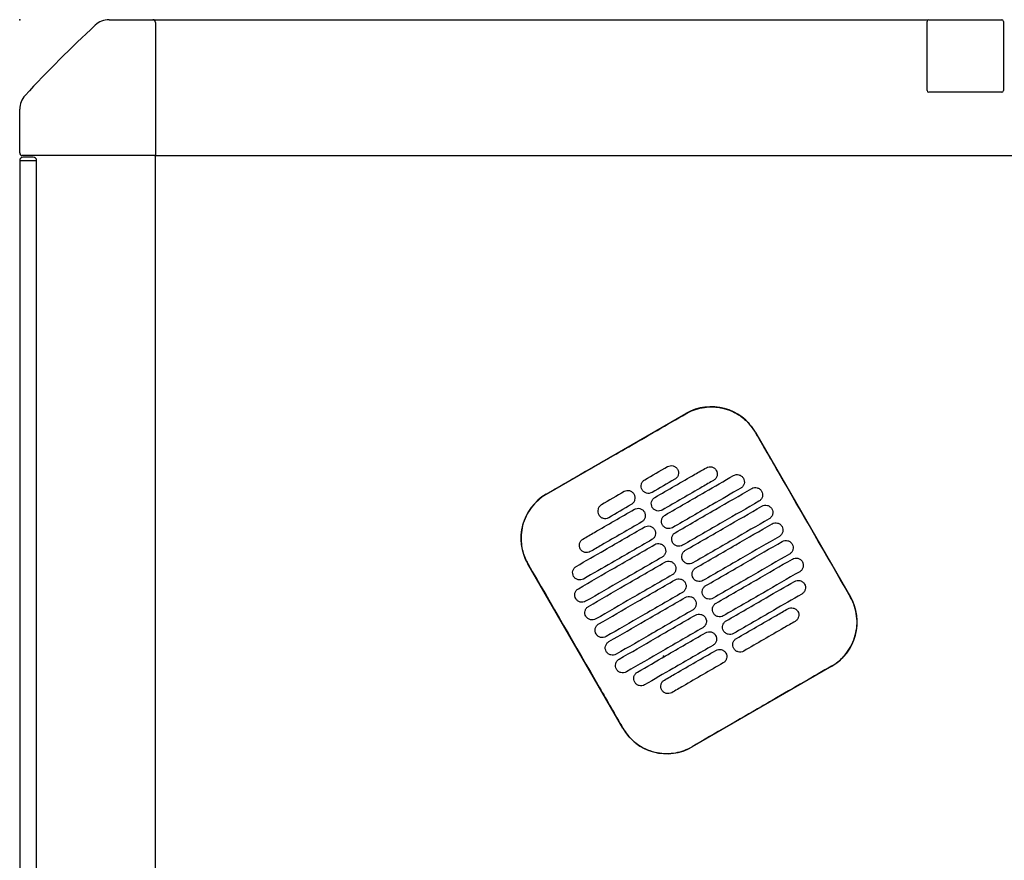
# Model space of a CAD drawing. Header units: metres. Extents: x 15.2 to 54.2, y -39.7 to 1.1.
# Tile 104 of 256: x 29.262 to 29.843, y -23.289 to -22.794. Entities that reach past the tile are written whole.
import ezdxf

# ---------------------------------------------------------------- set-up
doc = ezdxf.new("R2010")
doc.units = ezdxf.units.M
doc.header["$MEASUREMENT"] = 0
doc.layers.add('2D', color=252, linetype='Continuous')
doc.layers.add('PUNTO', color=1, linetype='Continuous')

# ---------------------------------------------------------------- blocks, each defined once
blk = doc.blocks.new('2D_QYOS_400')
for p, q in [((0.05269, 0), (0.0785, 0)), ((0.0785, 0), (0.53566, 0)), ((0.53596, 0.00005), (0.53597, 0.00005)), ((0.53597, 0.00005), (0.57897, 0.00005)), ((0.08, -0.0015), (0.08, -0.0795)), ((0.53496, -0.04165), (0.53496, -0.00095)), ((0.53497, -0.04165), (0.53497, -0.00095)), ((0.57996, -0.00095), (0.57996, -0.04165)), ((0.57997, -0.00095), (0.57997, -0.04165)), ((0.53597, -0.04265), (0.53596, -0.04265)), ((0.57897, -0.04265), (0.53597, -0.04265)), ((0, -0.0785), (0, -0.05269)), ((0.0795, -0.08), (0.0015, -0.08)), ((0.00798, -0.08098), (0.00198, -0.08098)), ((0.00798, -0.08098), (0.00198, -0.08098)), ((0.0795, -0.08), (1.97049, -0.08)), ((0.08, -1.85795), (0.08, -0.08)), ((-0.00002, -0.08298), (0.00198, -0.08298)), ((-0.00002, -0.08298), (-0.00002, -0.96698)), ((-0.00002, -0.08298), (0.00198, -0.08298)), ((-0.00002, -0.08298), (-0.00002, -0.96698)), ((0.00198, -0.08298), (0.00798, -0.08298)), ((0.00198, -0.08298), (0.00798, -0.08298)), ((0.00798, -0.08298), (0.00998, -0.08298)), ((0.00798, -0.08298), (0.00998, -0.08298)), ((0.00998, -0.96698), (0.00998, -0.08298)), ((0.00998, -0.96698), (0.00998, -0.08298)), ((0.31045, -0.27956), (0.39271, -0.23204)), ((0.4337, -0.24301), (0.48972, -0.33999)), ((0.35551, -0.41752), (0.29948, -0.32054)), ((0.47875, -0.38098), (0.39649, -0.42849))]:
    blk.add_line(p, q)
for centre, radius, start, end in [((0.05269, -0.012), 0.012, 90, 132.87849), ((0.0785, -0.0015), 0.0015, 360, 90), ((0.53596, -0.00095), 0.001, 90, 180), ((0.53597, -0.00095), 0.001, 90, 180), ((0.57896, -0.00095), 0.001, 0, 90), ((0.57897, -0.00095), 0.001, 360, 90), ((0.58157, -0.58157), 0.78926, 132.87849, 137.12151), ((0.012, -0.05269), 0.012, 137.12151, 180), ((0.53596, -0.04165), 0.001, 180, 270), ((0.53597, -0.04165), 0.001, 180, 270), ((0.57896, -0.04165), 0.001, 270, 360), ((0.57897, -0.04165), 0.001, 270, 0), ((0.00198, -0.08298), 0.002, 90, 180), ((0.00198, -0.08298), 0.002, 90, 180), ((0.0015, -0.0785), 0.0015, 180, 270), ((0.00798, -0.08298), 0.002, 0, 90), ((0.00798, -0.08298), 0.002, 0, 90), ((0.0795, -0.0795), 0.0005, 270, 0), ((0.40772, -0.25802), 0.03, 30.01349, 120.01349), ((0.32546, -0.30554), 0.03, 120.01349, 210.01349), ((0.46374, -0.355), 0.03, 300.01349, 30.01349), ((0.38148, -0.40252), 0.03, 210.01349, 300.01349)]:
    blk.add_arc(centre, radius, start, end)
for points, knots in [([(0.35164, -0.2559), (0.35327, -0.25497), (0.35489, -0.25403), (0.3704, -0.24506), (0.38179, -0.23848), (0.39277, -0.23213)], [-12.071476, -12.071476, -12.071476, -12.071476, -11.509189, -11.509189, -6.696301, -6.696301, -6.696301, -6.696301]), ([(0.39277, -0.23213), (0.39343, -0.23175), (0.3941, -0.2314), (0.398, -0.22953), (0.40145, -0.22857), (0.40859, -0.22792), (0.41221, -0.22824), (0.41953, -0.23026), (0.42313, -0.23209), (0.42922, -0.23691), (0.43172, -0.23979), (0.4336, -0.24306)], [-8.20809, -8.20809, -8.20809, -8.20809, -7.978943, -7.978943, -6.912231, -6.912231, -5.830065, -5.830065, -4.632711, -4.632711, -3.498654, -3.498654, -3.498654, -3.498654]), ([(0.4336, -0.24306), (0.43816, -0.25096), (0.44289, -0.25916), (0.46154, -0.29146), (0.47558, -0.31576), (0.48963, -0.34005)], [-3.18138, -3.18138, -3.18138, -3.18138, -2.673929, -2.673929, -1.133377, -1.133377, -1.133377, -1.133377]), ([(0.3745, -0.28148), (0.38237, -0.27694), (0.39023, -0.27239), (0.40034, -0.26655), (0.40258, -0.26526), (0.40481, -0.26397)], [0.699452, 0.699452, 0.699452, 0.699452, 3.425217, 3.425217, 4.200582, 4.200582, 4.200582, 4.200582]), ([(0.38193, -0.26333), (0.38235, -0.26309), (0.3829, -0.26287), (0.38408, -0.26272), (0.38463, -0.26276), (0.38571, -0.26304), (0.38623, -0.26329), (0.38719, -0.26402), (0.38755, -0.26448), (0.3878, -0.26491)], [-0.5513269, -0.5513269, -0.5513269, -0.5513269, -0.4030891, -0.4030891, -0.2776846, -0.2776846, -0.1471626, -0.1471626, 0, 0, 0, 0]), ([(0.3878, -0.26491), (0.38804, -0.26533), (0.38826, -0.26588), (0.38841, -0.26707), (0.38837, -0.26762), (0.38809, -0.2687), (0.38784, -0.26921), (0.38711, -0.27017), (0.38665, -0.27053), (0.38623, -0.27078)], [-0.5553938, -0.5553938, -0.5553938, -0.5553938, -0.4045733, -0.4045733, -0.2782728, -0.2782728, -0.147221, -0.147221, 0, 0, 0, 0]), ([(0.40481, -0.26397), (0.40524, -0.26372), (0.40579, -0.26351), (0.40697, -0.26336), (0.40752, -0.26339), (0.4086, -0.26368), (0.40911, -0.26393), (0.41007, -0.26466), (0.41044, -0.26512), (0.41068, -0.26554)], [-0.5513875, -0.5513875, -0.5513875, -0.5513875, -0.4031047, -0.4031047, -0.2776919, -0.2776919, -0.1471638, -0.1471638, 0, 0, 0, 0]), ([(0.41068, -0.26554), (0.41093, -0.26597), (0.41115, -0.26652), (0.4113, -0.26771), (0.41126, -0.26826), (0.41098, -0.26933), (0.41073, -0.26985), (0.41, -0.27081), (0.40954, -0.27117), (0.40912, -0.27142)], [-0.5553353, -0.5553353, -0.5553353, -0.5553353, -0.4045593, -0.4045593, -0.278267, -0.278267, -0.1472205, -0.1472205, 0, 0, 0, 0]), ([(0.36693, -0.27696), (0.36668, -0.27654), (0.36646, -0.27599), (0.36631, -0.2748), (0.36635, -0.27425), (0.36663, -0.27317), (0.36688, -0.27265), (0.36761, -0.2717), (0.36807, -0.27134), (0.3685, -0.27109)], [-0.5554178, -0.5554178, -0.5554178, -0.5554178, -0.4045751, -0.4045751, -0.2782741, -0.2782741, -0.1472211, -0.1472211, 0, 0, 0, 0]), ([(0.40912, -0.27142), (0.40688, -0.27271), (0.40464, -0.274), (0.39453, -0.27984), (0.38667, -0.28438), (0.3788, -0.28893)], [2.649916, 2.649916, 2.649916, 2.649916, 3.425249, 3.425249, 6.151046, 6.151046, 6.151046, 6.151046]), ([(0.3805, -0.29187), (0.38837, -0.28733), (0.39624, -0.28278), (0.40966, -0.27503), (0.41522, -0.27182), (0.42077, -0.26861)], [0.699452, 0.699452, 0.699452, 0.699452, 3.42526, 3.42526, 5.350619, 5.350619, 5.350619, 5.350619]), ([(0.42077, -0.26861), (0.4212, -0.26836), (0.42175, -0.26815), (0.42293, -0.268), (0.42348, -0.26803), (0.42456, -0.26831), (0.42507, -0.26857), (0.42603, -0.2693), (0.4264, -0.26976), (0.42664, -0.27018)], [-0.5514248, -0.5514248, -0.5514248, -0.5514248, -0.4031161, -0.4031161, -0.2776965, -0.2776965, -0.1471644, -0.1471644, 0, 0, 0, 0]), ([(0.42664, -0.27018), (0.42689, -0.2706), (0.42711, -0.27116), (0.42726, -0.27234), (0.42722, -0.2729), (0.42694, -0.27397), (0.42669, -0.27449), (0.42596, -0.27544), (0.4255, -0.27581), (0.42508, -0.27605)], [-0.5553003, -0.5553003, -0.5553003, -0.5553003, -0.4045497, -0.4045497, -0.2782639, -0.2782639, -0.1472208, -0.1472208, 0, 0, 0, 0]), ([(0.36225, -0.27966), (0.36201, -0.27924), (0.36164, -0.27878), (0.36068, -0.27805), (0.36016, -0.27779), (0.35909, -0.27751), (0.35853, -0.27748), (0.35735, -0.27763), (0.35681, -0.27784), (0.35638, -0.27809)], [0, 0, 0, 0, 0.1471605, 0.1471605, 0.2776781, 0.2776781, 0.4030803, 0.4030803, 0.5512777, 0.5512777, 0.5512777, 0.5512777]), ([(0.3728, -0.27854), (0.37237, -0.27878), (0.37183, -0.279), (0.37064, -0.27915), (0.37009, -0.27911), (0.36902, -0.27883), (0.3685, -0.27858), (0.36754, -0.27785), (0.36717, -0.27739), (0.36693, -0.27696)], [-0.5512937, -0.5512937, -0.5512937, -0.5512937, -0.403082, -0.403082, -0.27768, -0.27768, -0.1471612, -0.1471612, 0, 0, 0, 0]), ([(0.42508, -0.27605), (0.41952, -0.27926), (0.41396, -0.28247), (0.40054, -0.29023), (0.39267, -0.29477), (0.3848, -0.29932)], [1.499949, 1.499949, 1.499949, 1.499949, 3.425284, 3.425284, 6.151116, 6.151116, 6.151116, 6.151116]), ([(0.3865, -0.30226), (0.39437, -0.29772), (0.40224, -0.29317), (0.41725, -0.2845), (0.42439, -0.28037), (0.43154, -0.27625)], [0.699452, 0.699452, 0.699452, 0.699452, 3.425292, 3.425292, 5.900643, 5.900643, 5.900643, 5.900643]), ([(0.43154, -0.27625), (0.43196, -0.276), (0.43251, -0.27579), (0.43369, -0.27564), (0.43425, -0.27567), (0.43532, -0.27595), (0.43584, -0.27621), (0.4368, -0.27694), (0.43716, -0.2774), (0.43741, -0.27782)], [-0.5514378, -0.5514378, -0.5514378, -0.5514378, -0.4031217, -0.4031217, -0.2776979, -0.2776979, -0.1471642, -0.1471642, 0, 0, 0, 0]), ([(0.43741, -0.27782), (0.43765, -0.27824), (0.43787, -0.2788), (0.43802, -0.27998), (0.43798, -0.28054), (0.4377, -0.28161), (0.43745, -0.28213), (0.43672, -0.28308), (0.43627, -0.28345), (0.43584, -0.28369)], [-0.5552876, -0.5552876, -0.5552876, -0.5552876, -0.4045446, -0.4045446, -0.2782629, -0.2782629, -0.1472212, -0.1472212, 0, 0, 0, 0]), ([(0.31051, -0.27965), (0.31045, -0.27969), (0.31039, -0.27972), (0.30692, -0.28176), (0.30394, -0.28442), (0.29919, -0.29074), (0.29746, -0.29433), (0.2956, -0.30164), (0.29535, -0.30525), (0.29607, -0.31177), (0.29684, -0.31465), (0.29847, -0.31844), (0.299, -0.31948), (0.29958, -0.32049)], [8.273299, 8.273299, 8.273299, 8.273299, 8.293543, 8.293543, 9.48086, 9.48086, 10.665623, 10.665623, 11.74288, 11.74288, 12.632334, 12.632334, 12.981673, 12.981673, 12.981673, 12.981673]), ([(0.36068, -0.28553), (0.36111, -0.28529), (0.36157, -0.28492), (0.36229, -0.28397), (0.36255, -0.28345), (0.36283, -0.28238), (0.36286, -0.28183), (0.36272, -0.28064), (0.3625, -0.28008), (0.36225, -0.27966)], [0, 0, 0, 0, 0.1472222, 0.1472222, 0.2782773, 0.2782773, 0.4045795, 0.4045795, 0.5554397, 0.5554397, 0.5554397, 0.5554397]), ([(0.37293, -0.28735), (0.37269, -0.28693), (0.37247, -0.28638), (0.37232, -0.28519), (0.37235, -0.28464), (0.37264, -0.28356), (0.37289, -0.28305), (0.37362, -0.28209), (0.37407, -0.28173), (0.3745, -0.28148)], [-0.5553983, -0.5553983, -0.5553983, -0.5553983, -0.4045681, -0.4045681, -0.278271, -0.278271, -0.1472202, -0.1472202, 0, 0, 0, 0]), ([(0.43584, -0.28369), (0.4287, -0.28782), (0.42155, -0.29195), (0.40654, -0.30062), (0.39867, -0.30516), (0.3908, -0.30971)], [0.949973, 0.949973, 0.949973, 0.949973, 3.425307, 3.425307, 6.151164, 6.151164, 6.151164, 6.151164]), ([(0.33207, -0.30599), (0.33431, -0.3047), (0.33654, -0.30341), (0.34665, -0.29757), (0.35452, -0.29302), (0.36238, -0.28848)], [2.649852, 2.649852, 2.649852, 2.649852, 3.425217, 3.425217, 6.150983, 6.150983, 6.150983, 6.150983]), ([(0.34295, -0.28585), (0.34253, -0.28609), (0.34207, -0.28646), (0.34134, -0.28741), (0.34109, -0.28793), (0.34081, -0.289), (0.34077, -0.28956), (0.34092, -0.29074), (0.34114, -0.2913), (0.34138, -0.29172)], [0, 0, 0, 0, 0.147223, 0.147223, 0.2782783, 0.2782783, 0.4045781, 0.4045781, 0.5554474, 0.5554474, 0.5554474, 0.5554474]), ([(0.36238, -0.28848), (0.36281, -0.28823), (0.36336, -0.28802), (0.36454, -0.28787), (0.36509, -0.2879), (0.36617, -0.28819), (0.36668, -0.28844), (0.36764, -0.28917), (0.36801, -0.28963), (0.36825, -0.29005)], [-0.5512944, -0.5512944, -0.5512944, -0.5512944, -0.4030833, -0.4030833, -0.2776787, -0.2776787, -0.1471599, -0.1471599, 0, 0, 0, 0]), ([(0.36825, -0.29005), (0.3685, -0.29048), (0.36872, -0.29103), (0.36887, -0.29222), (0.36883, -0.29277), (0.36855, -0.29384), (0.3683, -0.29436), (0.36757, -0.29532), (0.36711, -0.29568), (0.36669, -0.29593)], [-0.5554159, -0.5554159, -0.5554159, -0.5554159, -0.4045716, -0.4045716, -0.2782736, -0.2782736, -0.1472211, -0.1472211, 0, 0, 0, 0]), ([(0.3788, -0.28893), (0.37838, -0.28917), (0.37783, -0.28939), (0.37665, -0.28954), (0.37609, -0.2895), (0.37502, -0.28922), (0.3745, -0.28897), (0.37354, -0.28824), (0.37318, -0.28778), (0.37293, -0.28735)], [-0.5513071, -0.5513071, -0.5513071, -0.5513071, -0.4030846, -0.4030846, -0.2776802, -0.2776802, -0.1471604, -0.1471604, 0, 0, 0, 0]), ([(0.39251, -0.31265), (0.40037, -0.30811), (0.40824, -0.30356), (0.42325, -0.29489), (0.4304, -0.29076), (0.43754, -0.28664)], [0.699452, 0.699452, 0.699452, 0.699452, 3.425313, 3.425313, 5.900643, 5.900643, 5.900643, 5.900643]), ([(0.43754, -0.28664), (0.43796, -0.28639), (0.43851, -0.28618), (0.43969, -0.28603), (0.44025, -0.28606), (0.44132, -0.28634), (0.44184, -0.2866), (0.4428, -0.28733), (0.44317, -0.28779), (0.44341, -0.28821)], [-0.5514274, -0.5514274, -0.5514274, -0.5514274, -0.4031209, -0.4031209, -0.2776962, -0.2776962, -0.1471634, -0.1471634, 0, 0, 0, 0]), ([(0.44341, -0.28821), (0.44366, -0.28864), (0.44388, -0.28919), (0.44402, -0.29037), (0.44399, -0.29093), (0.44371, -0.292), (0.44345, -0.29252), (0.44273, -0.29347), (0.44227, -0.29384), (0.44184, -0.29408)], [-0.5552953, -0.5552953, -0.5552953, -0.5552953, -0.4045437, -0.4045437, -0.2782634, -0.2782634, -0.1472215, -0.1472215, 0, 0, 0, 0]), ([(0.36669, -0.29593), (0.35882, -0.30047), (0.35095, -0.30501), (0.34085, -0.31085), (0.33861, -0.31215), (0.33637, -0.31344)], [0.699452, 0.699452, 0.699452, 0.699452, 3.425249, 3.425249, 4.200582, 4.200582, 4.200582, 4.200582]), ([(0.34138, -0.29172), (0.34163, -0.29214), (0.34199, -0.2926), (0.34295, -0.29333), (0.34347, -0.29359), (0.34455, -0.29387), (0.3451, -0.2939), (0.34628, -0.29375), (0.34683, -0.29354), (0.34725, -0.29329)], [0, 0, 0, 0, 0.1471602, 0.1471602, 0.2776775, 0.2776775, 0.4030818, 0.4030818, 0.5512681, 0.5512681, 0.5512681, 0.5512681]), ([(0.37893, -0.29774), (0.37869, -0.29732), (0.37847, -0.29677), (0.37832, -0.29558), (0.37836, -0.29503), (0.37864, -0.29395), (0.37889, -0.29344), (0.37962, -0.29248), (0.38008, -0.29212), (0.3805, -0.29187)], [-0.5553838, -0.5553838, -0.5553838, -0.5553838, -0.4045626, -0.4045626, -0.2782686, -0.2782686, -0.1472195, -0.1472195, 0, 0, 0, 0]), ([(0.44184, -0.29408), (0.4347, -0.29821), (0.42755, -0.30234), (0.41254, -0.31101), (0.40467, -0.31556), (0.39681, -0.3201)], [0.949998, 0.949998, 0.949998, 0.949998, 3.42532, 3.42532, 6.151189, 6.151189, 6.151189, 6.151189]), ([(0.32811, -0.32213), (0.33367, -0.31892), (0.33923, -0.31571), (0.35265, -0.30796), (0.36052, -0.30341), (0.36839, -0.29887)], [1.499901, 1.499901, 1.499901, 1.499901, 3.42526, 3.42526, 6.151068, 6.151068, 6.151068, 6.151068]), ([(0.36839, -0.29887), (0.36881, -0.29862), (0.36936, -0.29841), (0.37054, -0.29826), (0.37109, -0.2983), (0.37217, -0.29858), (0.37269, -0.29883), (0.37365, -0.29956), (0.37401, -0.30002), (0.37426, -0.30044)], [-0.5513075, -0.5513075, -0.5513075, -0.5513075, -0.4030857, -0.4030857, -0.2776792, -0.2776792, -0.1471593, -0.1471593, 0, 0, 0, 0]), ([(0.37426, -0.30044), (0.3745, -0.30087), (0.37472, -0.30142), (0.37487, -0.30261), (0.37483, -0.30316), (0.37455, -0.30423), (0.3743, -0.30475), (0.37357, -0.30571), (0.37311, -0.30607), (0.37269, -0.30632)], [-0.555397, -0.555397, -0.555397, -0.555397, -0.4045652, -0.4045652, -0.2782705, -0.2782705, -0.1472202, -0.1472202, 0, 0, 0, 0]), ([(0.3848, -0.29932), (0.38438, -0.29956), (0.38383, -0.29978), (0.38265, -0.29993), (0.3821, -0.29989), (0.38102, -0.29961), (0.3805, -0.29936), (0.37954, -0.29863), (0.37918, -0.29817), (0.37893, -0.29774)], [-0.5513171, -0.5513171, -0.5513171, -0.5513171, -0.4030867, -0.4030867, -0.2776803, -0.2776803, -0.1471597, -0.1471597, 0, 0, 0, 0]), ([(0.39851, -0.32304), (0.40638, -0.3185), (0.41424, -0.31395), (0.42926, -0.30528), (0.4364, -0.30116), (0.44354, -0.29703)], [0.699452, 0.699452, 0.699452, 0.699452, 3.425322, 3.425322, 5.900643, 5.900643, 5.900643, 5.900643]), ([(0.44354, -0.29703), (0.44397, -0.29678), (0.44452, -0.29657), (0.4457, -0.29642), (0.44625, -0.29645), (0.44733, -0.29674), (0.44784, -0.29699), (0.4488, -0.29772), (0.44917, -0.29818), (0.44941, -0.2986)], [-0.5514139, -0.5514139, -0.5514139, -0.5514139, -0.4031194, -0.4031194, -0.2776944, -0.2776944, -0.1471626, -0.1471626, 0, 0, 0, 0]), ([(0.44941, -0.2986), (0.44966, -0.29903), (0.44988, -0.29958), (0.45003, -0.30077), (0.44999, -0.30132), (0.44971, -0.30239), (0.44946, -0.30291), (0.44873, -0.30387), (0.44827, -0.30423), (0.44785, -0.30448)], [-0.5553076, -0.5553076, -0.5553076, -0.5553076, -0.4045445, -0.4045445, -0.2782646, -0.2782646, -0.1472219, -0.1472219, 0, 0, 0, 0]), ([(0.3305, -0.31186), (0.33026, -0.31144), (0.33004, -0.31089), (0.32989, -0.3097), (0.32992, -0.30915), (0.33021, -0.30807), (0.33046, -0.30756), (0.33119, -0.3066), (0.33164, -0.30624), (0.33207, -0.30599)], [-0.555418, -0.555418, -0.555418, -0.555418, -0.4045683, -0.4045683, -0.2782762, -0.2782762, -0.1472238, -0.1472238, 0, 0, 0, 0]), ([(0.37269, -0.30632), (0.36482, -0.31086), (0.35695, -0.31541), (0.34353, -0.32316), (0.33797, -0.32637), (0.33241, -0.32958)], [0.699452, 0.699452, 0.699452, 0.699452, 3.425284, 3.425284, 5.350619, 5.350619, 5.350619, 5.350619]), ([(0.38493, -0.30813), (0.38469, -0.30771), (0.38447, -0.30716), (0.38432, -0.30597), (0.38436, -0.30542), (0.38464, -0.30434), (0.38489, -0.30383), (0.38562, -0.30287), (0.38608, -0.30251), (0.3865, -0.30226)], [-0.5553742, -0.5553742, -0.5553742, -0.5553742, -0.4045587, -0.4045587, -0.278267, -0.278267, -0.1472191, -0.1472191, 0, 0, 0, 0]), ([(0.44785, -0.30448), (0.4407, -0.3086), (0.43356, -0.31273), (0.41854, -0.3214), (0.41068, -0.32595), (0.40281, -0.33049)], [0.950001, 0.950001, 0.950001, 0.950001, 3.425322, 3.425322, 6.151192, 6.151192, 6.151192, 6.151192]), ([(0.40451, -0.33344), (0.41238, -0.32889), (0.42025, -0.32435), (0.43526, -0.31567), (0.4424, -0.31155), (0.44955, -0.30742)], [0.699452, 0.699452, 0.699452, 0.699452, 3.425321, 3.425321, 5.900643, 5.900643, 5.900643, 5.900643]), ([(0.44955, -0.30742), (0.44997, -0.30717), (0.45052, -0.30696), (0.4517, -0.30681), (0.45225, -0.30685), (0.45333, -0.30713), (0.45385, -0.30738), (0.45481, -0.30811), (0.45517, -0.30857), (0.45542, -0.30899)], [-0.551397, -0.551397, -0.551397, -0.551397, -0.4031173, -0.4031173, -0.2776925, -0.2776925, -0.1471621, -0.1471621, 0, 0, 0, 0]), ([(0.32935, -0.33528), (0.3365, -0.33115), (0.34364, -0.32702), (0.35865, -0.31835), (0.36652, -0.31381), (0.37439, -0.30926)], [0.949941, 0.949941, 0.949941, 0.949941, 3.425292, 3.425292, 6.151132, 6.151132, 6.151132, 6.151132]), ([(0.33637, -0.31344), (0.33595, -0.31368), (0.3354, -0.3139), (0.33422, -0.31405), (0.33366, -0.31401), (0.33259, -0.31373), (0.33207, -0.31348), (0.33111, -0.31275), (0.33075, -0.31229), (0.3305, -0.31186)], [-0.5513007, -0.5513007, -0.5513007, -0.5513007, -0.4030941, -0.4030941, -0.2776814, -0.2776814, -0.1471603, -0.1471603, 0, 0, 0, 0]), ([(0.37439, -0.30926), (0.37481, -0.30902), (0.37536, -0.3088), (0.37654, -0.30865), (0.37709, -0.30869), (0.37817, -0.30897), (0.37869, -0.30922), (0.37965, -0.30995), (0.38001, -0.31041), (0.38026, -0.31084)], [-0.5513173, -0.5513173, -0.5513173, -0.5513173, -0.4030875, -0.4030875, -0.2776797, -0.2776797, -0.147159, -0.147159, 0, 0, 0, 0]), ([(0.38026, -0.31084), (0.3805, -0.31126), (0.38072, -0.31181), (0.38087, -0.313), (0.38083, -0.31355), (0.38055, -0.31462), (0.3803, -0.31514), (0.37957, -0.3161), (0.37912, -0.31646), (0.37869, -0.31671)], [-0.555383, -0.555383, -0.555383, -0.555383, -0.4045604, -0.4045604, -0.2782682, -0.2782682, -0.1472195, -0.1472195, 0, 0, 0, 0]), ([(0.3908, -0.30971), (0.39038, -0.30995), (0.38983, -0.31017), (0.38865, -0.31032), (0.3881, -0.31028), (0.38702, -0.31), (0.3865, -0.30975), (0.38555, -0.30902), (0.38518, -0.30856), (0.38493, -0.30813)], [-0.5513237, -0.5513237, -0.5513237, -0.5513237, -0.4030882, -0.4030882, -0.2776804, -0.2776804, -0.1471592, -0.1471592, 0, 0, 0, 0]), ([(0.39094, -0.31853), (0.39069, -0.3181), (0.39047, -0.31755), (0.39032, -0.31636), (0.39036, -0.31581), (0.39064, -0.31474), (0.39089, -0.31422), (0.39162, -0.31326), (0.39208, -0.3129), (0.39251, -0.31265)], [-0.5553693, -0.5553693, -0.5553693, -0.5553693, -0.4045566, -0.4045566, -0.2782661, -0.2782661, -0.1472189, -0.1472189, 0, 0, 0, 0]), ([(0.45542, -0.30899), (0.45566, -0.30942), (0.45588, -0.30997), (0.45603, -0.31116), (0.45599, -0.31171), (0.45571, -0.31278), (0.45546, -0.3133), (0.45473, -0.31426), (0.45427, -0.31462), (0.45385, -0.31487)], [-0.5553245, -0.5553245, -0.5553245, -0.5553245, -0.4045471, -0.4045471, -0.2782667, -0.2782667, -0.1472226, -0.1472226, 0, 0, 0, 0]), ([(0.37869, -0.31671), (0.37082, -0.32125), (0.36296, -0.3258), (0.34794, -0.33447), (0.3408, -0.3386), (0.33365, -0.34272)], [0.699452, 0.699452, 0.699452, 0.699452, 3.425308, 3.425308, 5.900643, 5.900643, 5.900643, 5.900643]), ([(0.38039, -0.31965), (0.38081, -0.31941), (0.38136, -0.31919), (0.38254, -0.31904), (0.3831, -0.31908), (0.38417, -0.31936), (0.38469, -0.31961), (0.38565, -0.32034), (0.38602, -0.3208), (0.38626, -0.32123)], [-0.5513238, -0.5513238, -0.5513238, -0.5513238, -0.4030887, -0.4030887, -0.27768, -0.27768, -0.1471588, -0.1471588, 0, 0, 0, 0]), ([(0.39681, -0.3201), (0.39638, -0.32034), (0.39584, -0.32056), (0.39465, -0.32071), (0.3941, -0.32067), (0.39303, -0.32039), (0.39251, -0.32014), (0.39155, -0.31941), (0.39118, -0.31895), (0.39094, -0.31853)], [-0.551327, -0.551327, -0.551327, -0.551327, -0.403089, -0.403089, -0.2776804, -0.2776804, -0.1471589, -0.1471589, 0, 0, 0, 0]), ([(0.45385, -0.31487), (0.4467, -0.31899), (0.43956, -0.32312), (0.42455, -0.33179), (0.41668, -0.33634), (0.40881, -0.34088)], [0.949982, 0.949982, 0.949982, 0.949982, 3.425312, 3.425312, 6.151173, 6.151173, 6.151173, 6.151173]), ([(0.41051, -0.34383), (0.41838, -0.33928), (0.42625, -0.33474), (0.44126, -0.32606), (0.4484, -0.32194), (0.45555, -0.31781)], [0.699452, 0.699452, 0.699452, 0.699452, 3.425308, 3.425308, 5.900643, 5.900643, 5.900643, 5.900643]), ([(0.45555, -0.31781), (0.45597, -0.31757), (0.45652, -0.31735), (0.4577, -0.3172), (0.45825, -0.31724), (0.45933, -0.31752), (0.45985, -0.31777), (0.46081, -0.3185), (0.46117, -0.31896), (0.46142, -0.31939)], [-0.551377, -0.551377, -0.551377, -0.551377, -0.4031143, -0.4031143, -0.2776905, -0.2776905, -0.1471617, -0.1471617, 0, 0, 0, 0]), ([(0.29958, -0.32049), (0.31362, -0.34478), (0.32766, -0.36907), (0.34633, -0.4014), (0.35096, -0.40944), (0.3556, -0.41747)], [1.133412, 1.133412, 1.133412, 1.133412, 2.681586, 2.681586, 3.193366, 3.193366, 3.193366, 3.193366]), ([(0.32654, -0.32801), (0.3263, -0.32758), (0.32608, -0.32703), (0.32593, -0.32584), (0.32597, -0.32529), (0.32625, -0.32422), (0.3265, -0.3237), (0.32723, -0.32274), (0.32769, -0.32238), (0.32811, -0.32213)], [-0.55538, -0.55538, -0.55538, -0.55538, -0.4045589, -0.4045589, -0.278273, -0.278273, -0.147224, -0.147224, 0, 0, 0, 0]), ([(0.33536, -0.34567), (0.3425, -0.34154), (0.34964, -0.33741), (0.36466, -0.32874), (0.37252, -0.3242), (0.38039, -0.31965)], [0.949982, 0.949982, 0.949982, 0.949982, 3.425312, 3.425312, 6.151173, 6.151173, 6.151173, 6.151173]), ([(0.38626, -0.32123), (0.38651, -0.32165), (0.38673, -0.3222), (0.38687, -0.32339), (0.38684, -0.32394), (0.38656, -0.32502), (0.3863, -0.32553), (0.38558, -0.32649), (0.38512, -0.32685), (0.38469, -0.3271)], [-0.5553737, -0.5553737, -0.5553737, -0.5553737, -0.4045574, -0.4045574, -0.2782667, -0.2782667, -0.1472191, -0.1472191, 0, 0, 0, 0]), ([(0.39694, -0.32892), (0.3967, -0.32849), (0.39648, -0.32794), (0.39633, -0.32675), (0.39636, -0.3262), (0.39665, -0.32513), (0.3969, -0.32461), (0.39763, -0.32365), (0.39808, -0.32329), (0.39851, -0.32304)], [-0.5553691, -0.5553691, -0.5553691, -0.5553691, -0.4045561, -0.4045561, -0.278266, -0.278266, -0.1472189, -0.1472189, 0, 0, 0, 0]), ([(0.46142, -0.31939), (0.46166, -0.31981), (0.46188, -0.32036), (0.46203, -0.32155), (0.46199, -0.3221), (0.46171, -0.32317), (0.46146, -0.32369), (0.46073, -0.32465), (0.46028, -0.32501), (0.45985, -0.32526)], [-0.5553462, -0.5553462, -0.5553462, -0.5553462, -0.4045514, -0.4045514, -0.2782696, -0.2782696, -0.1472236, -0.1472236, 0, 0, 0, 0]), ([(0.33241, -0.32958), (0.33199, -0.32983), (0.33144, -0.33004), (0.33026, -0.33019), (0.32971, -0.33016), (0.32863, -0.32987), (0.32811, -0.32962), (0.32716, -0.32889), (0.32679, -0.32843), (0.32654, -0.32801)], [-0.551342, -0.551342, -0.551342, -0.551342, -0.4031061, -0.4031061, -0.2776864, -0.2776864, -0.147161, -0.147161, 0, 0, 0, 0]), ([(0.38469, -0.3271), (0.37683, -0.33164), (0.36896, -0.33619), (0.35395, -0.34486), (0.3468, -0.34899), (0.33966, -0.35311)], [0.699452, 0.699452, 0.699452, 0.699452, 3.425321, 3.425321, 5.900643, 5.900643, 5.900643, 5.900643]), ([(0.34136, -0.35606), (0.3485, -0.35193), (0.35565, -0.3478), (0.37066, -0.33913), (0.37853, -0.33459), (0.38639, -0.33004)], [0.950001, 0.950001, 0.950001, 0.950001, 3.425322, 3.425322, 6.151192, 6.151192, 6.151192, 6.151192]), ([(0.38639, -0.33004), (0.38682, -0.3298), (0.38737, -0.32958), (0.38855, -0.32943), (0.3891, -0.32947), (0.39018, -0.32975), (0.39069, -0.33), (0.39165, -0.33073), (0.39202, -0.33119), (0.39226, -0.33162)], [-0.551327, -0.551327, -0.551327, -0.551327, -0.4030892, -0.4030892, -0.2776802, -0.2776802, -0.1471588, -0.1471588, 0, 0, 0, 0]), ([(0.40281, -0.33049), (0.40239, -0.33074), (0.40184, -0.33095), (0.40066, -0.3311), (0.4001, -0.33107), (0.39903, -0.33078), (0.39851, -0.33053), (0.39755, -0.3298), (0.39719, -0.32934), (0.39694, -0.32892)], [-0.551327, -0.551327, -0.551327, -0.551327, -0.4030892, -0.4030892, -0.2776802, -0.2776802, -0.1471588, -0.1471588, 0, 0, 0, 0]), ([(0.45985, -0.32526), (0.45271, -0.32938), (0.44556, -0.33351), (0.43055, -0.34218), (0.42268, -0.34673), (0.41481, -0.35127)], [0.949941, 0.949941, 0.949941, 0.949941, 3.425291, 3.425291, 6.151132, 6.151132, 6.151132, 6.151132]), ([(0.45679, -0.33095), (0.45721, -0.33071), (0.45776, -0.33049), (0.45894, -0.33034), (0.45949, -0.33038), (0.46057, -0.33066), (0.46109, -0.33091), (0.46205, -0.33164), (0.46241, -0.3321), (0.46266, -0.33253)], [-0.5513421, -0.5513421, -0.5513421, -0.5513421, -0.4031061, -0.4031061, -0.2776864, -0.2776864, -0.147161, -0.147161, 0, 0, 0, 0]), ([(0.32778, -0.34115), (0.32754, -0.34073), (0.32732, -0.34017), (0.32717, -0.33899), (0.32721, -0.33843), (0.32749, -0.33736), (0.32774, -0.33684), (0.32847, -0.33589), (0.32893, -0.33552), (0.32935, -0.33528)], [-0.5553464, -0.5553464, -0.5553464, -0.5553464, -0.4045515, -0.4045515, -0.2782697, -0.2782697, -0.1472236, -0.1472236, 0, 0, 0, 0]), ([(0.39226, -0.33162), (0.39251, -0.33204), (0.39273, -0.33259), (0.39288, -0.33378), (0.39284, -0.33433), (0.39256, -0.33541), (0.39231, -0.33592), (0.39158, -0.33688), (0.39112, -0.33724), (0.3907, -0.33749)], [-0.5553691, -0.5553691, -0.5553691, -0.5553691, -0.4045561, -0.4045561, -0.278266, -0.278266, -0.1472189, -0.1472189, 0, 0, 0, 0]), ([(0.40294, -0.33931), (0.4027, -0.33888), (0.40248, -0.33833), (0.40233, -0.33714), (0.40237, -0.33659), (0.40265, -0.33552), (0.4029, -0.335), (0.40363, -0.33405), (0.40409, -0.33368), (0.40451, -0.33344)], [-0.5553737, -0.5553737, -0.5553737, -0.5553737, -0.4045574, -0.4045574, -0.2782667, -0.2782667, -0.1472191, -0.1472191, 0, 0, 0, 0]), ([(0.41651, -0.35422), (0.42438, -0.34967), (0.43225, -0.34513), (0.44568, -0.33737), (0.45123, -0.33416), (0.45679, -0.33095)], [0.699452, 0.699452, 0.699452, 0.699452, 3.425284, 3.425284, 5.350619, 5.350619, 5.350619, 5.350619]), ([(0.46266, -0.33253), (0.4629, -0.33295), (0.46312, -0.3335), (0.46327, -0.33469), (0.46323, -0.33524), (0.46295, -0.33632), (0.4627, -0.33683), (0.46197, -0.33779), (0.46152, -0.33815), (0.46109, -0.3384)], [-0.5553798, -0.5553798, -0.5553798, -0.5553798, -0.4045588, -0.4045588, -0.278273, -0.278273, -0.147224, -0.147224, 0, 0, 0, 0]), ([(0.33365, -0.34272), (0.33323, -0.34297), (0.33268, -0.34318), (0.3315, -0.34333), (0.33095, -0.3433), (0.32987, -0.34302), (0.32935, -0.34276), (0.3284, -0.34203), (0.32803, -0.34157), (0.32778, -0.34115)], [-0.5513769, -0.5513769, -0.5513769, -0.5513769, -0.4031143, -0.4031143, -0.2776905, -0.2776905, -0.1471617, -0.1471617, 0, 0, 0, 0]), ([(0.3907, -0.33749), (0.38283, -0.34203), (0.37496, -0.34658), (0.35995, -0.35525), (0.3528, -0.35938), (0.34566, -0.3635)], [0.699452, 0.699452, 0.699452, 0.699452, 3.425322, 3.425322, 5.900643, 5.900643, 5.900643, 5.900643]), ([(0.34736, -0.36645), (0.3545, -0.36232), (0.36165, -0.35819), (0.37666, -0.34952), (0.38453, -0.34498), (0.3924, -0.34043)], [0.949998, 0.949998, 0.949998, 0.949998, 3.42532, 3.42532, 6.151189, 6.151189, 6.151189, 6.151189]), ([(0.3924, -0.34043), (0.39282, -0.34019), (0.39337, -0.33997), (0.39455, -0.33982), (0.3951, -0.33986), (0.39618, -0.34014), (0.3967, -0.34039), (0.39766, -0.34112), (0.39802, -0.34158), (0.39827, -0.34201)], [-0.5513269, -0.5513269, -0.5513269, -0.5513269, -0.403089, -0.403089, -0.2776804, -0.2776804, -0.1471589, -0.1471589, 0, 0, 0, 0]), ([(0.39827, -0.34201), (0.39851, -0.34243), (0.39873, -0.34298), (0.39888, -0.34417), (0.39884, -0.34472), (0.39856, -0.3458), (0.39831, -0.34631), (0.39758, -0.34727), (0.39712, -0.34763), (0.3967, -0.34788)], [-0.5553693, -0.5553693, -0.5553693, -0.5553693, -0.4045566, -0.4045566, -0.2782661, -0.2782661, -0.1472189, -0.1472189, 0, 0, 0, 0]), ([(0.40881, -0.34088), (0.40839, -0.34113), (0.40784, -0.34134), (0.40666, -0.34149), (0.40611, -0.34146), (0.40503, -0.34118), (0.40451, -0.34092), (0.40355, -0.34019), (0.40319, -0.33973), (0.40294, -0.33931)], [-0.5513238, -0.5513238, -0.5513238, -0.5513238, -0.4030887, -0.4030887, -0.27768, -0.27768, -0.1471588, -0.1471588, 0, 0, 0, 0]), ([(0.46109, -0.3384), (0.45553, -0.34161), (0.44998, -0.34482), (0.43655, -0.35257), (0.42868, -0.35712), (0.42082, -0.36166)], [1.499901, 1.499901, 1.499901, 1.499901, 3.42526, 3.42526, 6.151068, 6.151068, 6.151068, 6.151068]), ([(0.47869, -0.38088), (0.47997, -0.38014), (0.4812, -0.37931), (0.48435, -0.3768), (0.48613, -0.37497), (0.48766, -0.37293), (0.48996, -0.36987), (0.49164, -0.3664), (0.49361, -0.35901), (0.49388, -0.35516), (0.49295, -0.34753), (0.49174, -0.34383), (0.48978, -0.34032), (0.4897, -0.34018), (0.48963, -0.34005)], [17.619777, 17.619777, 17.619777, 17.619777, 18.064718, 18.064718, 18.827754, 18.827754, 18.827754, 19.97637, 19.97637, 21.122539, 21.122539, 22.281306, 22.281306, 22.328075, 22.328075, 22.328075, 22.328075]), ([(0.33379, -0.35154), (0.33354, -0.35112), (0.33332, -0.35056), (0.33317, -0.34938), (0.33321, -0.34882), (0.33349, -0.34775), (0.33374, -0.34723), (0.33447, -0.34628), (0.33493, -0.34591), (0.33536, -0.34567)], [-0.5553248, -0.5553248, -0.5553248, -0.5553248, -0.4045472, -0.4045472, -0.2782668, -0.2782668, -0.1472227, -0.1472227, 0, 0, 0, 0]), ([(0.3967, -0.34788), (0.38883, -0.35242), (0.38096, -0.35697), (0.36595, -0.36564), (0.35881, -0.36977), (0.35166, -0.3739)], [0.699452, 0.699452, 0.699452, 0.699452, 3.425313, 3.425313, 5.900643, 5.900643, 5.900643, 5.900643]), ([(0.40894, -0.3497), (0.4087, -0.34928), (0.40848, -0.34872), (0.40833, -0.34754), (0.40837, -0.34698), (0.40865, -0.34591), (0.4089, -0.34539), (0.40963, -0.34444), (0.41009, -0.34407), (0.41051, -0.34383)], [-0.555383, -0.555383, -0.555383, -0.555383, -0.4045605, -0.4045605, -0.2782682, -0.2782682, -0.1472195, -0.1472195, 0, 0, 0, 0]), ([(0.42252, -0.36461), (0.43038, -0.36006), (0.43825, -0.35552), (0.44836, -0.34968), (0.4506, -0.34839), (0.45283, -0.3471)], [0.699452, 0.699452, 0.699452, 0.699452, 3.425249, 3.425249, 4.200582, 4.200582, 4.200582, 4.200582]), ([(0.45283, -0.3471), (0.45326, -0.34685), (0.4538, -0.34663), (0.45499, -0.34648), (0.45554, -0.34652), (0.45661, -0.3468), (0.45713, -0.34706), (0.45809, -0.34779), (0.45846, -0.34825), (0.4587, -0.34867)], [-0.5513007, -0.5513007, -0.5513007, -0.5513007, -0.4030941, -0.4030941, -0.2776814, -0.2776814, -0.1471603, -0.1471603, 0, 0, 0, 0]), ([(0.33966, -0.35311), (0.33923, -0.35336), (0.33869, -0.35358), (0.3375, -0.35372), (0.33695, -0.35369), (0.33588, -0.35341), (0.33536, -0.35315), (0.3344, -0.35242), (0.33403, -0.35196), (0.33379, -0.35154)], [-0.5513969, -0.5513969, -0.5513969, -0.5513969, -0.4031172, -0.4031172, -0.2776925, -0.2776925, -0.1471621, -0.1471621, 0, 0, 0, 0]), ([(0.35336, -0.37684), (0.36051, -0.37271), (0.36765, -0.36859), (0.38266, -0.35991), (0.39053, -0.35537), (0.3984, -0.35082)], [0.949972, 0.949972, 0.949972, 0.949972, 3.425307, 3.425307, 6.151164, 6.151164, 6.151164, 6.151164]), ([(0.3984, -0.35082), (0.39882, -0.35058), (0.39937, -0.35036), (0.40055, -0.35021), (0.4011, -0.35025), (0.40218, -0.35053), (0.4027, -0.35078), (0.40366, -0.35151), (0.40402, -0.35197), (0.40427, -0.3524)], [-0.5513236, -0.5513236, -0.5513236, -0.5513236, -0.4030881, -0.4030881, -0.2776804, -0.2776804, -0.1471592, -0.1471592, 0, 0, 0, 0]), ([(0.40427, -0.3524), (0.40451, -0.35282), (0.40473, -0.35337), (0.40488, -0.35456), (0.40484, -0.35511), (0.40456, -0.35619), (0.40431, -0.35671), (0.40358, -0.35766), (0.40313, -0.35803), (0.4027, -0.35827)], [-0.5553742, -0.5553742, -0.5553742, -0.5553742, -0.4045587, -0.4045587, -0.278267, -0.278267, -0.1472191, -0.1472191, 0, 0, 0, 0]), ([(0.41481, -0.35127), (0.41439, -0.35152), (0.41384, -0.35173), (0.41266, -0.35188), (0.41211, -0.35185), (0.41103, -0.35157), (0.41051, -0.35131), (0.40956, -0.35058), (0.40919, -0.35012), (0.40894, -0.3497)], [-0.5513173, -0.5513173, -0.5513173, -0.5513173, -0.4030875, -0.4030875, -0.2776797, -0.2776797, -0.147159, -0.147159, 0, 0, 0, 0]), ([(0.4587, -0.34867), (0.45895, -0.34909), (0.45917, -0.34964), (0.45932, -0.35083), (0.45928, -0.35139), (0.459, -0.35246), (0.45875, -0.35298), (0.45802, -0.35393), (0.45756, -0.3543), (0.45714, -0.35454)], [-0.5554179, -0.5554179, -0.5554179, -0.5554179, -0.4045683, -0.4045683, -0.2782761, -0.2782761, -0.1472238, -0.1472238, 0, 0, 0, 0]), ([(0.33979, -0.36193), (0.33955, -0.36151), (0.33933, -0.36096), (0.33918, -0.35977), (0.33921, -0.35921), (0.3395, -0.35814), (0.33975, -0.35762), (0.34048, -0.35667), (0.34093, -0.3563), (0.34136, -0.35606)], [-0.5553078, -0.5553078, -0.5553078, -0.5553078, -0.4045446, -0.4045446, -0.2782647, -0.2782647, -0.147222, -0.147222, 0, 0, 0, 0]), ([(0.4027, -0.35827), (0.39483, -0.36282), (0.38697, -0.36736), (0.37195, -0.37603), (0.36481, -0.38016), (0.35766, -0.38429)], [0.699452, 0.699452, 0.699452, 0.699452, 3.425292, 3.425292, 5.900643, 5.900643, 5.900643, 5.900643]), ([(0.41495, -0.36009), (0.4147, -0.35967), (0.41448, -0.35911), (0.41433, -0.35793), (0.41437, -0.35737), (0.41465, -0.3563), (0.4149, -0.35578), (0.41563, -0.35483), (0.41609, -0.35446), (0.41651, -0.35422)], [-0.5553971, -0.5553971, -0.5553971, -0.5553971, -0.4045652, -0.4045652, -0.2782705, -0.2782705, -0.1472202, -0.1472202, 0, 0, 0, 0]), ([(0.45714, -0.35454), (0.4549, -0.35584), (0.45266, -0.35713), (0.44255, -0.36297), (0.43469, -0.36751), (0.42682, -0.37205)], [2.649852, 2.649852, 2.649852, 2.649852, 3.425217, 3.425217, 6.150982, 6.150982, 6.150982, 6.150982]), ([(0.34566, -0.3635), (0.34524, -0.36375), (0.34469, -0.36397), (0.34351, -0.36412), (0.34295, -0.36408), (0.34188, -0.3638), (0.34136, -0.36354), (0.3404, -0.36281), (0.34004, -0.36235), (0.33979, -0.36193)], [-0.5514137, -0.5514137, -0.5514137, -0.5514137, -0.4031194, -0.4031194, -0.2776944, -0.2776944, -0.1471627, -0.1471627, 0, 0, 0, 0]), ([(0.36413, -0.38448), (0.36968, -0.38127), (0.37524, -0.37806), (0.38867, -0.3703), (0.39653, -0.36576), (0.4044, -0.36121)], [1.499949, 1.499949, 1.499949, 1.499949, 3.425284, 3.425284, 6.151116, 6.151116, 6.151116, 6.151116]), ([(0.4044, -0.36121), (0.40482, -0.36097), (0.40537, -0.36075), (0.40655, -0.3606), (0.40711, -0.36064), (0.40818, -0.36092), (0.4087, -0.36117), (0.40966, -0.36191), (0.41003, -0.36237), (0.41027, -0.36279)], [-0.551317, -0.551317, -0.551317, -0.551317, -0.4030867, -0.4030867, -0.2776803, -0.2776803, -0.1471597, -0.1471597, 0, 0, 0, 0]), ([(0.41027, -0.36279), (0.41052, -0.36321), (0.41073, -0.36376), (0.41088, -0.36495), (0.41085, -0.36551), (0.41057, -0.36658), (0.41031, -0.3671), (0.40959, -0.36805), (0.40913, -0.36842), (0.4087, -0.36866)], [-0.5553839, -0.5553839, -0.5553839, -0.5553839, -0.4045626, -0.4045626, -0.2782686, -0.2782686, -0.1472195, -0.1472195, 0, 0, 0, 0]), ([(0.42082, -0.36166), (0.42039, -0.36191), (0.41985, -0.36213), (0.41866, -0.36227), (0.41811, -0.36224), (0.41704, -0.36196), (0.41652, -0.3617), (0.41556, -0.36097), (0.41519, -0.36051), (0.41495, -0.36009)], [-0.5513075, -0.5513075, -0.5513075, -0.5513075, -0.4030857, -0.4030857, -0.2776792, -0.2776792, -0.1471593, -0.1471593, 0, 0, 0, 0]), ([(0.42095, -0.37048), (0.42071, -0.37006), (0.42049, -0.36951), (0.42034, -0.36832), (0.42037, -0.36776), (0.42065, -0.36669), (0.42091, -0.36617), (0.42163, -0.36522), (0.42209, -0.36485), (0.42252, -0.36461)], [-0.555416, -0.555416, -0.555416, -0.555416, -0.4045716, -0.4045716, -0.2782736, -0.2782736, -0.1472211, -0.1472211, 0, 0, 0, 0]), ([(0.34579, -0.37232), (0.34555, -0.3719), (0.34533, -0.37135), (0.34518, -0.37016), (0.34522, -0.36961), (0.3455, -0.36853), (0.34575, -0.36801), (0.34648, -0.36706), (0.34694, -0.36669), (0.34736, -0.36645)], [-0.5552955, -0.5552955, -0.5552955, -0.5552955, -0.4045438, -0.4045438, -0.2782634, -0.2782634, -0.1472215, -0.1472215, 0, 0, 0, 0]), ([(0.4087, -0.36866), (0.40084, -0.37321), (0.39297, -0.37775), (0.37954, -0.38551), (0.37399, -0.38872), (0.36843, -0.39193)], [0.699452, 0.699452, 0.699452, 0.699452, 3.42526, 3.42526, 5.350619, 5.350619, 5.350619, 5.350619]), ([(0.4104, -0.37161), (0.41083, -0.37136), (0.41138, -0.37114), (0.41256, -0.37099), (0.41311, -0.37103), (0.41419, -0.37131), (0.4147, -0.37157), (0.41566, -0.3723), (0.41603, -0.37276), (0.41627, -0.37318)], [-0.551307, -0.551307, -0.551307, -0.551307, -0.4030846, -0.4030846, -0.2776802, -0.2776802, -0.1471604, -0.1471604, 0, 0, 0, 0]), ([(0.42682, -0.37205), (0.4264, -0.3723), (0.42585, -0.37252), (0.42467, -0.37267), (0.42411, -0.37263), (0.42304, -0.37235), (0.42252, -0.3721), (0.42156, -0.37136), (0.42119, -0.3709), (0.42095, -0.37048)], [-0.5512944, -0.5512944, -0.5512944, -0.5512944, -0.4030833, -0.4030833, -0.2776787, -0.2776787, -0.1471599, -0.1471599, 0, 0, 0, 0]), ([(0.35166, -0.3739), (0.35124, -0.37414), (0.35069, -0.37436), (0.34951, -0.37451), (0.34896, -0.37447), (0.34788, -0.37419), (0.34736, -0.37394), (0.3464, -0.3732), (0.34604, -0.37275), (0.34579, -0.37232)], [-0.5514273, -0.5514273, -0.5514273, -0.5514273, -0.4031209, -0.4031209, -0.2776962, -0.2776962, -0.1471634, -0.1471634, 0, 0, 0, 0]), ([(0.35179, -0.38271), (0.35155, -0.38229), (0.35133, -0.38174), (0.35118, -0.38055), (0.35122, -0.38), (0.3515, -0.37892), (0.35175, -0.3784), (0.35248, -0.37745), (0.35294, -0.37709), (0.35336, -0.37684)], [-0.5552879, -0.5552879, -0.5552879, -0.5552879, -0.4045447, -0.4045447, -0.2782629, -0.2782629, -0.1472212, -0.1472212, 0, 0, 0, 0]), ([(0.38009, -0.38912), (0.38233, -0.38783), (0.38456, -0.38653), (0.39467, -0.3807), (0.40254, -0.37615), (0.4104, -0.37161)], [2.649916, 2.649916, 2.649916, 2.649916, 3.425249, 3.425249, 6.151046, 6.151046, 6.151046, 6.151046]), ([(0.41627, -0.37318), (0.41652, -0.3736), (0.41674, -0.37415), (0.41689, -0.37534), (0.41685, -0.3759), (0.41657, -0.37697), (0.41632, -0.37749), (0.41559, -0.37844), (0.41513, -0.37881), (0.41471, -0.37905)], [-0.5553984, -0.5553984, -0.5553984, -0.5553984, -0.4045681, -0.4045681, -0.278271, -0.278271, -0.1472202, -0.1472202, 0, 0, 0, 0]), ([(0.35766, -0.38429), (0.35724, -0.38453), (0.35669, -0.38475), (0.35551, -0.3849), (0.35496, -0.38486), (0.35388, -0.38458), (0.35336, -0.38433), (0.35241, -0.3836), (0.35204, -0.38314), (0.35179, -0.38271)], [-0.5514376, -0.5514376, -0.5514376, -0.5514376, -0.4031217, -0.4031217, -0.2776979, -0.2776979, -0.1471642, -0.1471642, 0, 0, 0, 0]), ([(0.41471, -0.37905), (0.40684, -0.3836), (0.39897, -0.38814), (0.38887, -0.39398), (0.38663, -0.39527), (0.38439, -0.39656)], [0.699452, 0.699452, 0.699452, 0.699452, 3.425217, 3.425217, 4.200582, 4.200582, 4.200582, 4.200582]), ([(0.47869, -0.38088), (0.4681, -0.38699), (0.45707, -0.39336), (0.4416, -0.40229), (0.43956, -0.40347), (0.43756, -0.40463)], [-21.78268, -21.78268, -21.78268, -21.78268, -17.142885, -17.142885, -16.423665, -16.423665, -16.423665, -16.423665]), ([(0.36256, -0.39035), (0.36232, -0.38993), (0.3621, -0.38938), (0.36195, -0.38819), (0.36198, -0.38764), (0.36226, -0.38656), (0.36252, -0.38604), (0.36325, -0.38509), (0.3637, -0.38473), (0.36413, -0.38448)], [-0.5553006, -0.5553006, -0.5553006, -0.5553006, -0.4045498, -0.4045498, -0.2782639, -0.2782639, -0.1472208, -0.1472208, 0, 0, 0, 0]), ([(0.36843, -0.39193), (0.36801, -0.39217), (0.36746, -0.39239), (0.36628, -0.39254), (0.36572, -0.3925), (0.36465, -0.39222), (0.36413, -0.39197), (0.36317, -0.39124), (0.36281, -0.39078), (0.36256, -0.39035)], [-0.5514247, -0.5514247, -0.5514247, -0.5514247, -0.4031161, -0.4031161, -0.2776965, -0.2776965, -0.1471644, -0.1471644, 0, 0, 0, 0]), ([(0.37852, -0.39499), (0.37828, -0.39457), (0.37806, -0.39402), (0.37791, -0.39283), (0.37794, -0.39227), (0.37823, -0.3912), (0.37848, -0.39068), (0.37921, -0.38973), (0.37966, -0.38936), (0.38009, -0.38912)], [-0.5553355, -0.5553355, -0.5553355, -0.5553355, -0.4045594, -0.4045594, -0.278267, -0.278267, -0.1472206, -0.1472206, 0, 0, 0, 0]), ([(0.38439, -0.39656), (0.38397, -0.39681), (0.38342, -0.39703), (0.38224, -0.39718), (0.38168, -0.39714), (0.38061, -0.39686), (0.38009, -0.39661), (0.37913, -0.39587), (0.37877, -0.39541), (0.37852, -0.39499)], [-0.5513873, -0.5513873, -0.5513873, -0.5513873, -0.4031046, -0.4031046, -0.2776919, -0.2776919, -0.1471638, -0.1471638, 0, 0, 0, 0]), ([(0.3556, -0.41747), (0.3564, -0.41886), (0.35731, -0.42018), (0.36026, -0.42378), (0.36253, -0.42583), (0.36832, -0.42964), (0.37195, -0.43112), (0.37939, -0.43257), (0.38313, -0.43259), (0.39018, -0.43132), (0.39344, -0.43013), (0.39643, -0.4284)], [12.978915, 12.978915, 12.978915, 12.978915, 13.461173, 13.461173, 14.374287, 14.374287, 15.53872, 15.53872, 16.650066, 16.650066, 17.687358, 17.687358, 17.687358, 17.687358])]:
    blk.add_open_spline(points, degree=3, knots=knots)
for points in [[(0.35164, -0.2559), (0.33793, -0.26382), (0.32422, -0.27174), (0.31051, -0.27965)], [(0.3685, -0.27109), (0.37297, -0.2685), (0.37745, -0.26592), (0.38193, -0.26333)], [(0.38623, -0.27078), (0.38175, -0.27336), (0.37727, -0.27595), (0.3728, -0.27854)], [(0.35638, -0.27809), (0.35191, -0.28067), (0.34743, -0.28326), (0.34295, -0.28585)], [(0.34725, -0.29329), (0.35173, -0.29071), (0.35621, -0.28812), (0.36068, -0.28553)], [(0.43756, -0.40463), (0.42385, -0.41255), (0.41014, -0.42047), (0.39643, -0.4284)]]:
    blk.add_open_spline(points, degree=3)
blk = doc.blocks.new('41b70e5e-57d9-4742-9854-dbb97cb866c9')
at = {"layer": 'PUNTO'}
blk.add_point((-1.02498, 0.41424), dxfattribs=at)
at = {"layer": 'PUNTO', "color": 6}
blk.add_point((-0.64553, 0.03925, 0.082), dxfattribs=at)
at = {"layer": '2D'}
blk.add_blockref('2D_QYOS_400', (-1.02498, 0.41424), dxfattribs=at)

msp = doc.modelspace()

# ---------------------------------------------------------------- block references
msp.add_blockref('41b70e5e-57d9-4742-9854-dbb97cb866c9', (30.28739, -23.20814))

doc.saveas('drawing.dxf')
